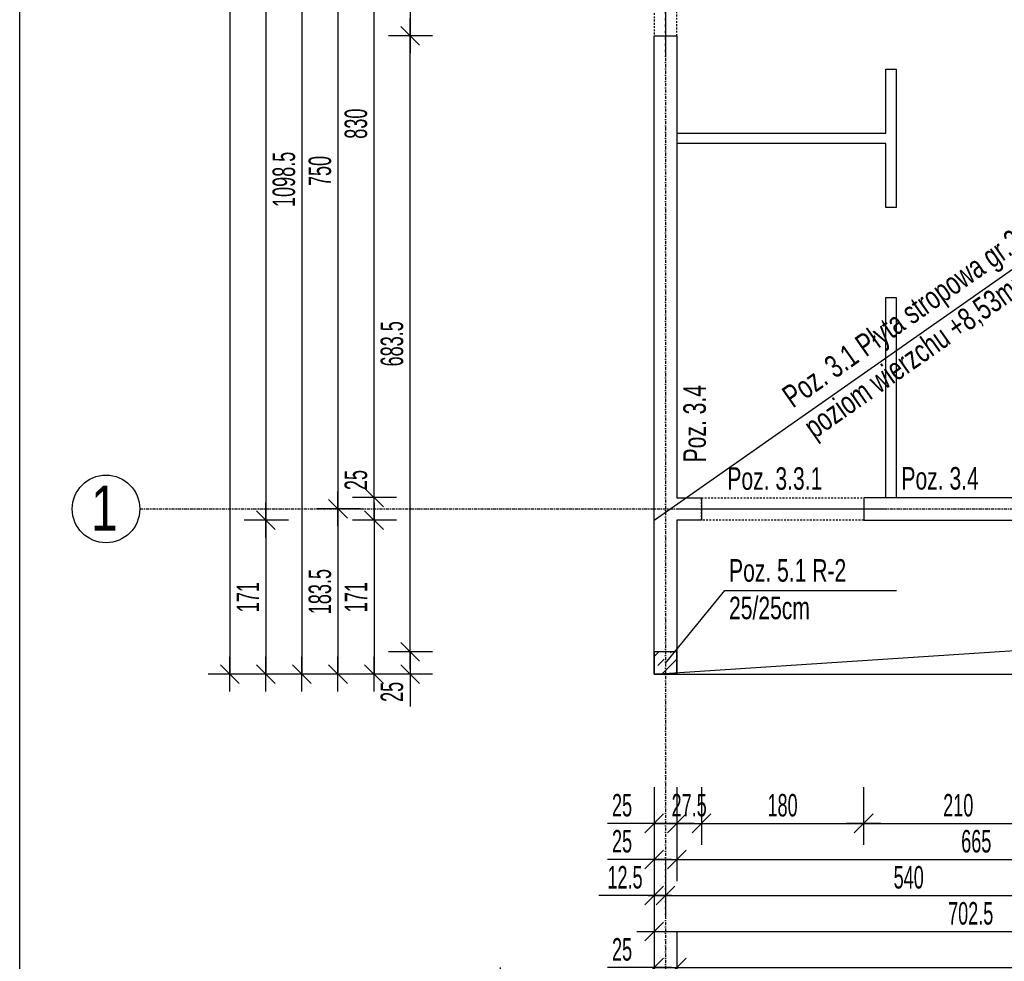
# Model space of a CAD drawing. Header units: millimetres. Extents: x -796 to 14823, y -2819 to 1873.
# Tile 8 of 51: x -796 to 297, y -1246 to -201. Entities that reach past the tile are written whole.
import ezdxf

# ---------------------------------------------------------------- set-up
doc = ezdxf.new("R2010")
doc.units = ezdxf.units.MM
doc.header["$LTSCALE"] = 10
doc.linetypes.add('MO', pattern=[0.7, 0.35, -0.17, 0.01, -0.17])
doc.linetypes.add('MP', pattern=[0.36, 0.2, -0.16])
doc.layers.add('BA_obw', color=230, linetype='Continuous', plot=False)
for name, color, linetype in [('BA_szr', 1, 'Continuous'), ('BA_txs', 2, 'Continuous'), ('BA_wym', 1, 'Continuous'), ('BD_lpm', 1, 'MP'), ('BD_osm', 1, 'MO'), ('BD_txs', 2, 'Continuous'), ('BD_wic', 1, 'Continuous'), ('BD_wig', 3, 'Continuous'), ('BZ_odn', 1, 'Continuous'), ('BZ_txs', 2, 'Continuous')]:
    doc.layers.add(name, color=color, linetype=linetype)
doc.styles.add('BIKTS', font='bikromsw.shx', dxfattribs={"width": 0.8})
doc.styles.add('BIKWYM', font='bikromsw.shx', dxfattribs={"width": 0.6})
doc.dimstyles.new('BA_KR_100_cm', dxfattribs={"dimtxt": 25, "dimasz": 1.666667, "dimexe": 24, "dimexo": 0, "dimgap": 0, "dimtad": 0, "dimdec": 1, "dimrnd": 0.5, "dimzin": 9, "dimdsep": 46, "dimtxsty": 'BIKWYM', "dimblk": 'WYM-KR', "dimcen": 0, "dimdle": 20, "dimclrd": 256, "dimclre": 256, "dimclrt": 2, "dimadec": 0, "dimazin": 0, "dimtfac": 0.033333, "dimtdec": 1, "dimtmove": 0, "dimatfit": 3, "dimldrblk": 'WYM-KR', "dimfxl": 25, "dimfxlon": 1, "dimtvp": 0.8, "dimtolj": 1, "dimarcsym": 0})
doc.dimstyles.new('BZ_ST_100_cm', dxfattribs={"dimtxt": 25, "dimasz": 1.666667, "dimexe": 24, "dimexo": 0, "dimgap": 0, "dimtad": 0, "dimdec": 1, "dimrnd": 0.5, "dimdsep": 46, "dimtxsty": 'BIKWYM', "dimblk": 'WYM-ST', "dimcen": 0, "dimdle": 20, "dimclrd": 256, "dimclre": 256, "dimclrt": 7, "dimadec": 0, "dimazin": 0, "dimtfac": 0.033333, "dimtdec": 1, "dimtix": 1, "dimtmove": 2, "dimatfit": 3, "dimldrblk": 'WYM-ST', "dimfxl": 25, "dimfxlon": 1, "dimtvp": 0.8, "dimtolj": 1, "dimtzin": 0, "dimarcsym": 0})

# ---------------------------------------------------------------- blocks, each defined once
blk = doc.blocks.new('WYM-ST')
blk.add_hatch(color=256).paths.add_polyline_path([(-13, 2.88), (0, 0), (-13, -2.88)])
blk.add_lwpolyline([(0, 0), (-13, 2.88), (-13, -2.88), (0, 0)])
blk = doc.blocks.new('WYM-KR')
at = {"linetype": 'ByBlock'}
blk.add_line((11.52, 0), (-11.52, 0), dxfattribs=at)
at = {"color": 7, "linetype": 'ByBlock'}
blk.add_line((6.24, 6.24), (-6.24, -6.24), dxfattribs=at)
blk = doc.blocks.new('*D189')
at = {"layer": 'BA_wym', "lineweight": -2}
for p, q in [((-91.5, -1052.6), (-91.5, -1116.6)), ((-66.5, -1052.6), (-66.5, -1116.6)), ((-93.1, -1092.6), (-143.4, -1092.6)), ((-91.5, -1092.6), (-66.5, -1092.6)), ((-64.8, -1092.6), (-63.1, -1092.6))]:
    blk.add_line(p, q, dxfattribs=at)
at = {"layer": 'Defpoints', "color": 0}
for p in [(-91.5, -927.1), (-66.5, -927.1), (-66.5, -1092.6)]:
    blk.add_point(p, dxfattribs=at)
at = {"layer": 'BA_wym', "lineweight": -2, "xscale": 1.666666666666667, "yscale": 1.666666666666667, "zscale": 1.666666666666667}
blk.add_blockref('WYM-KR', (-91.5, -1092.6), dxfattribs=at)
at = {"layer": 'BA_wym', "lineweight": -2, "xscale": 1.666666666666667, "yscale": 1.666666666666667, "zscale": 1.666666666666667, "rotation": 180}
blk.add_blockref('WYM-KR', (-66.5, -1092.6), dxfattribs=at)
at = {"layer": 'BA_wym', "color": 2, "insert": (-127.2, -1072.6), "char_height": 25, "attachment_point": 5, "style": 'BIKWYM'}
blk.add_mtext('\\A1;25', dxfattribs=at)
blk = doc.blocks.new('*D190')
at = {"layer": 'BA_wym', "lineweight": -2}
for p, q in [((-66.5, -1052.6), (-66.5, -1116.6)), ((-39, -1052.6), (-39, -1116.6)), ((-68.1, -1092.6), (-69.8, -1092.6)), ((-66.5, -1092.6), (-39, -1092.6)), ((-37.3, -1092.6), (-35.6, -1092.6))]:
    blk.add_line(p, q, dxfattribs=at)
at = {"layer": 'Defpoints', "color": 0}
for p in [(-39, -756.1), (-66.5, -927.1), (-39, -1092.6)]:
    blk.add_point(p, dxfattribs=at)
at = {"layer": 'BA_wym', "lineweight": -2, "xscale": 1.666666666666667, "yscale": 1.666666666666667, "zscale": 1.666666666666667}
blk.add_blockref('WYM-KR', (-66.5, -1092.6), dxfattribs=at)
at = {"layer": 'BA_wym', "lineweight": -2, "xscale": 1.666666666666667, "yscale": 1.666666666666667, "zscale": 1.666666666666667, "rotation": 180}
blk.add_blockref('WYM-KR', (-39, -1092.6), dxfattribs=at)
at = {"layer": 'BA_wym', "color": 2, "insert": (-52.7, -1072.6), "char_height": 25, "attachment_point": 5, "style": 'BIKWYM'}
blk.add_mtext('\\A1;27.5', dxfattribs=at)
blk = doc.blocks.new('*D191')
at = {"layer": 'BA_wym', "lineweight": -2}
for p, q in [((-39, -1052.6), (-39, -1116.6)), ((141, -1052.6), (141, -1116.6)), ((-37.3, -1092.6), (139.4, -1092.6))]:
    blk.add_line(p, q, dxfattribs=at)
at = {"layer": 'Defpoints', "color": 0}
for p in [(-39, -756.1), (141, -756.1), (141, -1092.6)]:
    blk.add_point(p, dxfattribs=at)
at = {"layer": 'BA_wym', "lineweight": -2, "xscale": 1.666666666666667, "yscale": 1.666666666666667, "zscale": 1.666666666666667, "rotation": 180}
blk.add_blockref('WYM-KR', (-39, -1092.6), dxfattribs=at)
at = {"layer": 'BA_wym', "lineweight": -2, "xscale": 1.666666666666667, "yscale": 1.666666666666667, "zscale": 1.666666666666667}
blk.add_blockref('WYM-KR', (141, -1092.6), dxfattribs=at)
at = {"layer": 'BA_wym', "color": 2, "insert": (51, -1072.6), "char_height": 25, "attachment_point": 5, "style": 'BIKWYM'}
blk.add_mtext('\\A1;180', dxfattribs=at)
blk = doc.blocks.new('*D192')
at = {"layer": 'BA_wym', "lineweight": -2}
for p, q in [((141, -1052.6), (141, -1116.6)), ((351, -1052.6), (351, -1116.6)), ((142.7, -1092.6), (349.4, -1092.6))]:
    blk.add_line(p, q, dxfattribs=at)
at = {"layer": 'Defpoints', "color": 0}
for p in [(141, -756.1), (351, -756.1), (351, -1092.6)]:
    blk.add_point(p, dxfattribs=at)
at = {"layer": 'BA_wym', "lineweight": -2, "xscale": 1.666666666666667, "yscale": 1.666666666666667, "zscale": 1.666666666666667, "rotation": 180}
blk.add_blockref('WYM-KR', (141, -1092.6), dxfattribs=at)
at = {"layer": 'BA_wym', "lineweight": -2, "xscale": 1.666666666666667, "yscale": 1.666666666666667, "zscale": 1.666666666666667}
blk.add_blockref('WYM-KR', (351, -1092.6), dxfattribs=at)
at = {"layer": 'BA_wym', "color": 2, "insert": (246, -1072.6), "char_height": 25, "attachment_point": 5, "style": 'BIKWYM'}
blk.add_mtext('\\A1;210', dxfattribs=at)
blk = doc.blocks.new('*D66')
at = {"layer": 'BA_wym', "lineweight": -2}
for p, q in [((-91.5, -1092.6), (-91.5, -1156.6)), ((-66.5, -1092.6), (-66.5, -1156.6)), ((-93.1, -1132.6), (-143.4, -1132.6)), ((-91.5, -1132.6), (-66.5, -1132.6)), ((-64.8, -1132.6), (-63.1, -1132.6))]:
    blk.add_line(p, q, dxfattribs=at)
at = {"layer": 'Defpoints', "color": 0}
for p in [(-91.5, -927.1), (-66.5, -927.1), (-66.5, -1132.6)]:
    blk.add_point(p, dxfattribs=at)
at = {"layer": 'BA_wym', "lineweight": -2, "xscale": 1.666666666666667, "yscale": 1.666666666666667, "zscale": 1.666666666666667}
blk.add_blockref('WYM-KR', (-91.5, -1132.6), dxfattribs=at)
at = {"layer": 'BA_wym', "lineweight": -2, "xscale": 1.666666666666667, "yscale": 1.666666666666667, "zscale": 1.666666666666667, "rotation": 180}
blk.add_blockref('WYM-KR', (-66.5, -1132.6), dxfattribs=at)
at = {"layer": 'BA_wym', "color": 2, "insert": (-127.2, -1112.6), "char_height": 25, "attachment_point": 5, "style": 'BIKWYM'}
blk.add_mtext('\\A1;25', dxfattribs=at)
blk = doc.blocks.new('*D67')
at = {"layer": 'BA_wym', "lineweight": -2}
for p, q in [((-66.5, -1092.6), (-66.5, -1156.6)), ((598.5, -1092.6), (598.5, -1156.6)), ((-64.8, -1132.6), (596.9, -1132.6))]:
    blk.add_line(p, q, dxfattribs=at)
at = {"layer": 'Defpoints', "color": 0}
for p in [(598.5, -731.1), (-66.5, -927.1), (598.5, -1132.6)]:
    blk.add_point(p, dxfattribs=at)
at = {"layer": 'BA_wym', "lineweight": -2, "xscale": 1.666666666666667, "yscale": 1.666666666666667, "zscale": 1.666666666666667, "rotation": 180}
blk.add_blockref('WYM-KR', (-66.5, -1132.6), dxfattribs=at)
at = {"layer": 'BA_wym', "lineweight": -2, "xscale": 1.666666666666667, "yscale": 1.666666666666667, "zscale": 1.666666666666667}
blk.add_blockref('WYM-KR', (598.5, -1132.6), dxfattribs=at)
at = {"layer": 'BA_wym', "color": 2, "insert": (266, -1112.6), "char_height": 25, "attachment_point": 5, "style": 'BIKWYM'}
blk.add_mtext('\\A1;665', dxfattribs=at)
blk = doc.blocks.new('*D75')
at = {"layer": 'BA_wym', "lineweight": -2}
for p, q in [((-91.5, -1132.6), (-91.5, -1196.6)), ((-79, -1132.6), (-79, -1196.6)), ((-93.1, -1172.6), (-152.9, -1172.6)), ((-91.5, -1172.6), (-79, -1172.6)), ((-77.3, -1172.6), (-75.6, -1172.6))]:
    blk.add_line(p, q, dxfattribs=at)
at = {"layer": 'Defpoints', "color": 0}
for p in [(-91.5, -927.1), (-79, -927.1), (-79, -1172.6)]:
    blk.add_point(p, dxfattribs=at)
at = {"layer": 'BA_wym', "lineweight": -2, "xscale": 1.666666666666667, "yscale": 1.666666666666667, "zscale": 1.666666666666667}
blk.add_blockref('WYM-KR', (-91.5, -1172.6), dxfattribs=at)
at = {"layer": 'BA_wym', "lineweight": -2, "xscale": 1.666666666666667, "yscale": 1.666666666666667, "zscale": 1.666666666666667, "rotation": 180}
blk.add_blockref('WYM-KR', (-79, -1172.6), dxfattribs=at)
at = {"layer": 'BA_wym', "color": 2, "insert": (-123.9, -1152.6), "char_height": 25, "attachment_point": 5, "style": 'BIKWYM'}
blk.add_mtext('\\A1;12.5', dxfattribs=at)
blk = doc.blocks.new('*D76')
at = {"layer": 'BA_wym', "lineweight": -2}
for p, q in [((-79, -1132.6), (-79, -1196.6)), ((461, -1132.6), (461, -1196.6)), ((-77.3, -1172.6), (459.4, -1172.6))]:
    blk.add_line(p, q, dxfattribs=at)
at = {"layer": 'Defpoints', "color": 0}
for p in [(461, -756.1), (-79, -927.1), (461, -1172.6)]:
    blk.add_point(p, dxfattribs=at)
at = {"layer": 'BA_wym', "lineweight": -2, "xscale": 1.666666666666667, "yscale": 1.666666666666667, "zscale": 1.666666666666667, "rotation": 180}
blk.add_blockref('WYM-KR', (-79, -1172.6), dxfattribs=at)
at = {"layer": 'BA_wym', "lineweight": -2, "xscale": 1.666666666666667, "yscale": 1.666666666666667, "zscale": 1.666666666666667}
blk.add_blockref('WYM-KR', (461, -1172.6), dxfattribs=at)
at = {"layer": 'BA_wym', "color": 2, "insert": (191, -1152.6), "char_height": 25, "attachment_point": 5, "style": 'BIKWYM'}
blk.add_mtext('\\A1;540', dxfattribs=at)
blk = doc.blocks.new('*D83')
at = {"layer": 'BA_wym', "lineweight": -2}
for p, q in [((-91.5, -1172.6), (-91.5, -1236.6)), ((611, -1172.6), (611, -1236.6)), ((-89.8, -1212.6), (609.4, -1212.6))]:
    blk.add_line(p, q, dxfattribs=at)
at = {"layer": 'Defpoints', "color": 0}
for p in [(611, -890.1), (-91.5, -927.1), (611, -1212.6)]:
    blk.add_point(p, dxfattribs=at)
at = {"layer": 'BA_wym', "lineweight": -2, "xscale": 1.666666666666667, "yscale": 1.666666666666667, "zscale": 1.666666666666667, "rotation": 180}
blk.add_blockref('WYM-KR', (-91.5, -1212.6), dxfattribs=at)
at = {"layer": 'BA_wym', "lineweight": -2, "xscale": 1.666666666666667, "yscale": 1.666666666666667, "zscale": 1.666666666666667}
blk.add_blockref('WYM-KR', (611, -1212.6), dxfattribs=at)
at = {"layer": 'BA_wym', "color": 2, "insert": (259.8, -1192.6), "char_height": 25, "attachment_point": 5, "style": 'BIKWYM'}
blk.add_mtext('\\A1;702.5', dxfattribs=at)
blk = doc.blocks.new('*D87')
at = {"layer": 'BA_wym', "lineweight": -2}
for p, q in [((-91.5, -1212.6), (-91.5, -1276.6)), ((-66.5, -1212.6), (-66.5, -1276.6)), ((-93.1, -1252.6), (-143.4, -1252.6)), ((-91.5, -1252.6), (-66.5, -1252.6)), ((-64.8, -1252.6), (-63.1, -1252.6))]:
    blk.add_line(p, q, dxfattribs=at)
at = {"layer": 'Defpoints', "color": 0}
for p in [(-91.5, -927.1), (-66.5, -927.1), (-66.5, -1252.6)]:
    blk.add_point(p, dxfattribs=at)
at = {"layer": 'BA_wym', "lineweight": -2, "xscale": 1.666666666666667, "yscale": 1.666666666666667, "zscale": 1.666666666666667}
blk.add_blockref('WYM-KR', (-91.5, -1252.6), dxfattribs=at)
at = {"layer": 'BA_wym', "lineweight": -2, "xscale": 1.666666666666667, "yscale": 1.666666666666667, "zscale": 1.666666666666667, "rotation": 180}
blk.add_blockref('WYM-KR', (-66.5, -1252.6), dxfattribs=at)
at = {"layer": 'BA_wym', "color": 2, "insert": (-127.2, -1232.6), "char_height": 25, "attachment_point": 5, "style": 'BIKWYM'}
blk.add_mtext('\\A1;25', dxfattribs=at)
blk = doc.blocks.new('*D88')
at = {"layer": 'BA_wym', "lineweight": -2}
for p, q in [((-66.5, -1212.6), (-66.5, -1276.6)), ((2488.5, -1212.6), (2488.5, -1276.6)), ((-64.8, -1252.6), (2486.9, -1252.6))]:
    blk.add_line(p, q, dxfattribs=at)
at = {"layer": 'Defpoints', "color": 0}
for p in [(-66.5, -927.1), (2488.5, -927.1), (2488.5, -1252.6)]:
    blk.add_point(p, dxfattribs=at)
at = {"layer": 'BA_wym', "lineweight": -2, "xscale": 1.666666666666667, "yscale": 1.666666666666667, "zscale": 1.666666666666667, "rotation": 180}
blk.add_blockref('WYM-KR', (-66.5, -1252.6), dxfattribs=at)
at = {"layer": 'BA_wym', "lineweight": -2, "xscale": 1.666666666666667, "yscale": 1.666666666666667, "zscale": 1.666666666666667}
blk.add_blockref('WYM-KR', (2488.5, -1252.6), dxfattribs=at)
at = {"layer": 'BA_wym', "color": 2, "insert": (1211, -1232.6), "char_height": 25, "attachment_point": 5, "style": 'BIKWYM'}
blk.add_mtext('\\A1;2555', dxfattribs=at)
blk = doc.blocks.new('*D90')
at = {"layer": 'BA_wym', "lineweight": -2}
for p, q in [((-91.5, -1252.6), (-91.5, -1316.6)), ((2513.5, -1252.6), (2513.5, -1316.6)), ((-89.8, -1292.6), (2511.9, -1292.6))]:
    blk.add_line(p, q, dxfattribs=at)
at = {"layer": 'Defpoints', "color": 0}
for p in [(-91.5, -927.1), (2513.5, -927.1), (2513.5, -1292.6)]:
    blk.add_point(p, dxfattribs=at)
at = {"layer": 'BA_wym', "lineweight": -2, "xscale": 1.666666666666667, "yscale": 1.666666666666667, "zscale": 1.666666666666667, "rotation": 180}
blk.add_blockref('WYM-KR', (-91.5, -1292.6), dxfattribs=at)
at = {"layer": 'BA_wym', "lineweight": -2, "xscale": 1.666666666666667, "yscale": 1.666666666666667, "zscale": 1.666666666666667}
blk.add_blockref('WYM-KR', (2513.5, -1292.6), dxfattribs=at)
at = {"layer": 'BA_wym', "color": 2, "insert": (1211, -1272.6), "char_height": 25, "attachment_point": 5, "style": 'BIKWYM'}
blk.add_mtext('\\A1;2605', dxfattribs=at)
blk = doc.blocks.new('*D99')
at = {"layer": 'BA_wym', "lineweight": -2}
for p, q in [((-337.5, -38.6), (-386.5, -38.6)), ((-362.5, -40.3), (-362.5, -217)), ((-337.5, -218.6), (-386.5, -218.6))]:
    blk.add_line(p, q, dxfattribs=at)
at = {"layer": 'Defpoints', "color": 0}
for p in [(-91.5, -38.6), (-362.5, -218.6), (-91.5, -218.6)]:
    blk.add_point(p, dxfattribs=at)
at = {"layer": 'BA_wym', "lineweight": -2, "xscale": 1.666666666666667, "yscale": 1.666666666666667, "zscale": 1.666666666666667}
for p, rotation in [((-362.5, -38.6), 90), ((-362.5, -218.6), 270)]:
    blk.add_blockref('WYM-KR', p, dxfattribs=dict(at, rotation=rotation))
at = {"layer": 'BA_wym', "color": 2, "insert": (-382.5, -128.6), "char_height": 25, "attachment_point": 5, "rotation": 90, "style": 'BIKWYM'}
blk.add_mtext('\\A1;180', dxfattribs=at)
blk = doc.blocks.new('*D100')
at = {"layer": 'BA_wym', "lineweight": -2}
for p, q in [((-337.5, -218.6), (-386.5, -218.6)), ((-362.5, -900.5), (-362.5, -220.3)), ((-337.5, -902.1), (-386.5, -902.1))]:
    blk.add_line(p, q, dxfattribs=at)
at = {"layer": 'Defpoints', "color": 0}
for p in [(-362.5, -218.6), (-91.5, -218.6), (-91.5, -902.1)]:
    blk.add_point(p, dxfattribs=at)
at = {"layer": 'BA_wym', "lineweight": -2, "xscale": 1.666666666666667, "yscale": 1.666666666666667, "zscale": 1.666666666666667}
for p, rotation in [((-362.5, -218.6), 90), ((-362.5, -902.1), 270)]:
    blk.add_blockref('WYM-KR', p, dxfattribs=dict(at, rotation=rotation))
at = {"layer": 'BA_wym', "color": 2, "insert": (-382.5, -560.4), "char_height": 25, "attachment_point": 5, "rotation": 90, "style": 'BIKWYM'}
blk.add_mtext('\\A1;683.5', dxfattribs=at)
blk = doc.blocks.new('*D101')
at = {"layer": 'BA_wym', "lineweight": -2}
for p, q in [((-337.5, -902.1), (-386.5, -902.1)), ((-362.5, -900.5), (-362.5, -898.8)), ((-362.5, -902.1), (-362.5, -927.1)), ((-337.5, -927.1), (-386.5, -927.1)), ((-362.5, -928.8), (-362.5, -962.9))]:
    blk.add_line(p, q, dxfattribs=at)
at = {"layer": 'Defpoints', "color": 0}
for p in [(-91.5, -902.1), (-362.5, -927.1), (-91.5, -927.1)]:
    blk.add_point(p, dxfattribs=at)
at = {"layer": 'BA_wym', "lineweight": -2, "xscale": 1.666666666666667, "yscale": 1.666666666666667, "zscale": 1.666666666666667}
for p, rotation in [((-362.5, -902.1), 270), ((-362.5, -927.1), 90)]:
    blk.add_blockref('WYM-KR', p, dxfattribs=dict(at, rotation=rotation))
at = {"layer": 'BA_wym', "color": 2, "insert": (-382.5, -946.7), "char_height": 25, "attachment_point": 5, "rotation": 90, "style": 'BIKWYM'}
blk.add_mtext('\\A1;25', dxfattribs=at)
blk = doc.blocks.new('*D105')
at = {"layer": 'BA_wym', "lineweight": -2}
for p, q in [((-377.5, 98.9), (-426.5, 98.9)), ((-402.5, -729.5), (-402.5, 97.2)), ((-377.5, -731.1), (-426.5, -731.1))]:
    blk.add_line(p, q, dxfattribs=at)
at = {"layer": 'Defpoints', "color": 0}
for p in [(-402.5, 98.9), (-91.5, 98.9), (-66.5, -731.1)]:
    blk.add_point(p, dxfattribs=at)
at = {"layer": 'BA_wym', "lineweight": -2, "xscale": 1.666666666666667, "yscale": 1.666666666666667, "zscale": 1.666666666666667}
for p, rotation in [((-402.5, 98.9), 90), ((-402.5, -731.1), 270)]:
    blk.add_blockref('WYM-KR', p, dxfattribs=dict(at, rotation=rotation))
at = {"layer": 'BA_wym', "color": 2, "insert": (-422.5, -316.1), "char_height": 25, "attachment_point": 5, "rotation": 90, "style": 'BIKWYM'}
blk.add_mtext('\\A1;830', dxfattribs=at)
blk = doc.blocks.new('*D106')
at = {"layer": 'BA_wym', "lineweight": -2}
for p, q in [((-402.5, -729.5), (-402.5, -695.4)), ((-377.5, -731.1), (-426.5, -731.1)), ((-402.5, -756.1), (-402.5, -731.1)), ((-377.5, -756.1), (-426.5, -756.1)), ((-402.5, -757.8), (-402.5, -759.5))]:
    blk.add_line(p, q, dxfattribs=at)
at = {"layer": 'Defpoints', "color": 0}
for p in [(-402.5, -731.1), (-66.5, -731.1), (-66.5, -756.1)]:
    blk.add_point(p, dxfattribs=at)
at = {"layer": 'BA_wym', "lineweight": -2, "xscale": 1.666666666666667, "yscale": 1.666666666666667, "zscale": 1.666666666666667}
for p, rotation in [((-402.5, -731.1), 270), ((-402.5, -756.1), 90)]:
    blk.add_blockref('WYM-KR', p, dxfattribs=dict(at, rotation=rotation))
at = {"layer": 'BA_wym', "color": 2, "insert": (-422.5, -711.6), "char_height": 25, "attachment_point": 5, "rotation": 90, "style": 'BIKWYM'}
blk.add_mtext('\\A1;25', dxfattribs=at)
blk = doc.blocks.new('*D107')
at = {"layer": 'BA_wym', "lineweight": -2}
for p, q in [((-377.5, -756.1), (-426.5, -756.1)), ((-402.5, -757.8), (-402.5, -925.5)), ((-377.5, -927.1), (-426.5, -927.1))]:
    blk.add_line(p, q, dxfattribs=at)
at = {"layer": 'Defpoints', "color": 0}
for p in [(-66.5, -756.1), (-402.5, -927.1), (-91.5, -927.1)]:
    blk.add_point(p, dxfattribs=at)
at = {"layer": 'BA_wym', "lineweight": -2, "xscale": 1.666666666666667, "yscale": 1.666666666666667, "zscale": 1.666666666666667}
for p, rotation in [((-402.5, -756.1), 90), ((-402.5, -927.1), 270)]:
    blk.add_blockref('WYM-KR', p, dxfattribs=dict(at, rotation=rotation))
at = {"layer": 'BA_wym', "color": 2, "insert": (-422.5, -841.6), "char_height": 25, "attachment_point": 5, "rotation": 90, "style": 'BIKWYM'}
blk.add_mtext('\\A1;171', dxfattribs=at)
blk = doc.blocks.new('*D112')
at = {"layer": 'BA_wym', "lineweight": -2}
for p, q in [((-417.5, 6.4), (-466.5, 6.4)), ((-442.5, 4.7), (-442.5, -742)), ((-417.5, -743.6), (-466.5, -743.6))]:
    blk.add_line(p, q, dxfattribs=at)
at = {"layer": 'Defpoints', "color": 0}
for p in [(-91.5, 6.4), (-442.5, -743.6), (-91.5, -743.6)]:
    blk.add_point(p, dxfattribs=at)
at = {"layer": 'BA_wym', "lineweight": -2, "xscale": 1.666666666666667, "yscale": 1.666666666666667, "zscale": 1.666666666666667}
for p, rotation in [((-442.5, 6.4), 90), ((-442.5, -743.6), 270)]:
    blk.add_blockref('WYM-KR', p, dxfattribs=dict(at, rotation=rotation))
at = {"layer": 'BA_wym', "color": 2, "insert": (-462.5, -368.6), "char_height": 25, "attachment_point": 5, "rotation": 90, "style": 'BIKWYM'}
blk.add_mtext('\\A1;750', dxfattribs=at)
blk = doc.blocks.new('*D113')
at = {"layer": 'BA_wym', "lineweight": -2}
for p, q in [((-417.5, -743.6), (-466.5, -743.6)), ((-442.5, -745.3), (-442.5, -925.5)), ((-417.5, -927.1), (-466.5, -927.1))]:
    blk.add_line(p, q, dxfattribs=at)
at = {"layer": 'Defpoints', "color": 0}
for p in [(-91.5, -743.6), (-442.5, -927.1), (-91.5, -927.1)]:
    blk.add_point(p, dxfattribs=at)
at = {"layer": 'BA_wym', "lineweight": -2, "xscale": 1.666666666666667, "yscale": 1.666666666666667, "zscale": 1.666666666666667}
for p, rotation in [((-442.5, -743.6), 90), ((-442.5, -927.1), 270)]:
    blk.add_blockref('WYM-KR', p, dxfattribs=dict(at, rotation=rotation))
at = {"layer": 'BA_wym', "color": 2, "insert": (-462.5, -835.4), "char_height": 25, "attachment_point": 5, "rotation": 90, "style": 'BIKWYM'}
blk.add_mtext('\\A1;183.5', dxfattribs=at)
blk = doc.blocks.new('*D115')
at = {"layer": 'BA_wym', "lineweight": -2}
for p, q in [((-497.5, 1068.9), (-546.5, 1068.9)), ((-522.5, 1067.2), (-522.5, -754.5)), ((-497.5, -756.1), (-546.5, -756.1))]:
    blk.add_line(p, q, dxfattribs=at)
at = {"layer": 'Defpoints', "color": 0}
for p in [(-91.5, 1068.9), (-522.5, -756.1), (-66.5, -756.1)]:
    blk.add_point(p, dxfattribs=at)
at = {"layer": 'BA_wym', "lineweight": -2, "xscale": 1.666666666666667, "yscale": 1.666666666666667, "zscale": 1.666666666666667}
for p, rotation in [((-522.5, 1068.9), 90), ((-522.5, -756.1), 270)]:
    blk.add_blockref('WYM-KR', p, dxfattribs=dict(at, rotation=rotation))
at = {"layer": 'BA_wym', "color": 2, "insert": (-542.5, 156.4), "char_height": 25, "attachment_point": 5, "rotation": 90, "style": 'BIKWYM'}
blk.add_mtext('\\A1;1825', dxfattribs=at)
blk = doc.blocks.new('*D116')
at = {"layer": 'BA_wym', "lineweight": -2}
for p, q in [((-497.5, -756.1), (-546.5, -756.1)), ((-522.5, -757.8), (-522.5, -925.5)), ((-497.5, -927.1), (-546.5, -927.1))]:
    blk.add_line(p, q, dxfattribs=at)
at = {"layer": 'Defpoints', "color": 0}
for p in [(-66.5, -756.1), (-522.5, -927.1), (-91.5, -927.1)]:
    blk.add_point(p, dxfattribs=at)
at = {"layer": 'BA_wym', "lineweight": -2, "xscale": 1.666666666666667, "yscale": 1.666666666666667, "zscale": 1.666666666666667}
for p, rotation in [((-522.5, -756.1), 90), ((-522.5, -927.1), 270)]:
    blk.add_blockref('WYM-KR', p, dxfattribs=dict(at, rotation=rotation))
at = {"layer": 'BA_wym', "color": 2, "insert": (-542.5, -841.6), "char_height": 25, "attachment_point": 5, "rotation": 90, "style": 'BIKWYM'}
blk.add_mtext('\\A1;171', dxfattribs=at)
blk = doc.blocks.new('*D117')
at = {"layer": 'BA_wym', "lineweight": -2}
for p, q in [((-537.5, 1119.9), (-586.5, 1119.9)), ((-562.5, 1118.2), (-562.5, -925.5)), ((-537.5, -927.1), (-586.5, -927.1))]:
    blk.add_line(p, q, dxfattribs=at)
at = {"layer": 'Defpoints', "color": 0}
for p in [(598.5, 1119.9), (-562.5, -927.1), (-91.5, -927.1)]:
    blk.add_point(p, dxfattribs=at)
at = {"layer": 'BA_wym', "lineweight": -2, "xscale": 1.666666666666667, "yscale": 1.666666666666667, "zscale": 1.666666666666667}
for p, rotation in [((-562.5, 1119.9), 90), ((-562.5, -927.1), 270)]:
    blk.add_blockref('WYM-KR', p, dxfattribs=dict(at, rotation=rotation))
at = {"layer": 'BA_wym', "color": 2, "insert": (-582.5, 96.4), "char_height": 25, "attachment_point": 5, "rotation": 90, "style": 'BIKWYM'}
blk.add_mtext('\\A1;2047', dxfattribs=at)
blk = doc.blocks.new('*D328')
at = {"layer": 'BA_wym', "lineweight": -2}
for p, q in [((-262.5, -1252.6), (-262.5, -1316.6)), ((-91.5, -1252.6), (-91.5, -1316.6)), ((-93.1, -1292.6), (-260.8, -1292.6))]:
    blk.add_line(p, q, dxfattribs=at)
at = {"layer": 'Defpoints', "color": 0}
for p in [(-262.5, 171.4), (-91.5, -927.1), (-262.5, -1292.6)]:
    blk.add_point(p, dxfattribs=at)
at = {"layer": 'BA_wym', "lineweight": -2, "xscale": 1.666666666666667, "yscale": 1.666666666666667, "zscale": 1.666666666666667, "rotation": 180}
blk.add_blockref('WYM-KR', (-262.5, -1292.6), dxfattribs=at)
at = {"layer": 'BA_wym', "lineweight": -2, "xscale": 1.666666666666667, "yscale": 1.666666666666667, "zscale": 1.666666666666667}
blk.add_blockref('WYM-KR', (-91.5, -1292.6), dxfattribs=at)
at = {"layer": 'BA_wym', "color": 2, "insert": (-177, -1272.6), "char_height": 25, "attachment_point": 5, "style": 'BIKWYM'}
blk.add_mtext('\\A1;171', dxfattribs=at)
blk = doc.blocks.new('*D329')
at = {"layer": 'BA_wym', "lineweight": -2}
for p, q in [((-262.5, -1292.6), (-262.5, -1356.6)), ((2684.5, -1292.6), (2684.5, -1356.6)), ((-260.8, -1332.6), (2682.9, -1332.6))]:
    blk.add_line(p, q, dxfattribs=at)
at = {"layer": 'Defpoints', "color": 0}
for p in [(-262.5, 171.4), (2684.5, 171.4), (2684.5, -1332.6)]:
    blk.add_point(p, dxfattribs=at)
at = {"layer": 'BA_wym', "lineweight": -2, "xscale": 1.666666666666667, "yscale": 1.666666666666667, "zscale": 1.666666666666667, "rotation": 180}
blk.add_blockref('WYM-KR', (-262.5, -1332.6), dxfattribs=at)
at = {"layer": 'BA_wym', "lineweight": -2, "xscale": 1.666666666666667, "yscale": 1.666666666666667, "zscale": 1.666666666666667}
blk.add_blockref('WYM-KR', (2684.5, -1332.6), dxfattribs=at)
at = {"layer": 'BA_wym', "color": 2, "insert": (1211, -1312.6), "char_height": 25, "attachment_point": 5, "style": 'BIKWYM'}
blk.add_mtext('\\A1;2947', dxfattribs=at)
blk = doc.blocks.new('*D332')
at = {"layer": 'BA_wym', "lineweight": -2}
for p, q in [((-457.5, 171.4), (-506.5, 171.4)), ((-482.5, 169.7), (-482.5, -925.5)), ((-457.5, -927.1), (-506.5, -927.1))]:
    blk.add_line(p, q, dxfattribs=at)
at = {"layer": 'Defpoints', "color": 0}
for p in [(-442.5, 171.4), (-482.5, -927.1), (-442.5, -927.1)]:
    blk.add_point(p, dxfattribs=at)
at = {"layer": 'BA_wym', "lineweight": -2, "xscale": 1.666666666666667, "yscale": 1.666666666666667, "zscale": 1.666666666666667}
for p, rotation in [((-482.5, 171.4), 90), ((-482.5, -927.1), 270)]:
    blk.add_blockref('WYM-KR', p, dxfattribs=dict(at, rotation=rotation))
at = {"layer": 'BA_wym', "color": 2, "insert": (-502.5, -377.9), "char_height": 25, "attachment_point": 5, "rotation": 90, "style": 'BIKWYM'}
blk.add_mtext('\\A1;1098.5', dxfattribs=at)

msp = doc.modelspace()

# ---------------------------------------------------------------- hatches: boundary and pattern name
at = {"layer": 'BA_szr'}
h = msp.add_hatch(dxfattribs=at)
h.set_pattern_fill('BIK_ZELBET', color=256, scale=100, angle=45, pattern_type=2)
h.set_pattern_definition([(45, (-11705.26, -1971), (-14.142136, 14.142136), []), (45, (-11712.33, -1963.929), (-14.142136, 14.142136), [10, -10])])
h.paths.add_polyline_path([(-91.48, -927.15), (-66.48, -927.15), (-66.48, -902.15), (-91.48, -902.15)])

# ---------------------------------------------------------------- linework, layer by layer
at = {"layer": 'BA_obw'}
msp.add_lwpolyline([(-795.82, 1873.17), (3205.68, 1873.17), (3205.68, -1534.81), (-795.82, -1534.81)], close=True, dxfattribs=at)
at = {"layer": 'BD_lpm'}
for points in [[(-66.48, -38.65), (-91.48, -38.65), (-91.48, -218.65), (-66.48, -218.65)], [(-38.98, -731.15), (141.02, -731.15), (141.02, -756.15), (-38.98, -756.15)]]:
    msp.add_lwpolyline(points, close=True, dxfattribs=at)
at = {"layer": 'BD_osm', "color": 5}
for p, q in [((-78.98, -13.65), (-78.98, -243.65)), ((-63.98, -743.65), (166.02, -743.65))]:
    msp.add_line(p, q, dxfattribs=at)
at = {"layer": 'BD_osm'}
for points in [[(-78.98, 1639.86), (-78.98, -1432.6)], [(-662.48, -743.65), (3084.52, -743.65)]]:
    msp.add_lwpolyline(points, dxfattribs=at)
at = {"layer": 'BD_wic'}
for points in [[(-91.48, -756.15), (2513.52, 1068.85)], [(-66.48, -326.66), (165.52, -326.66), (165.52, -255.66), (177.02, -255.66), (177.02, -409.16), (165.52, -409.16), (165.52, -338.16), (-66.48, -338.16)], [(165.52, -731.15), (165.52, -509.16), (177.02, -509.16), (177.02, -731.15)], [(-91.48, -927.15), (2513.52, -756.15)], [(-66.48, -927.15), (2488.52, -927.15)]]:
    msp.add_lwpolyline(points, dxfattribs=at)
msp.add_circle((-699.98, -743.65), 37.5, dxfattribs=at)
at = {"layer": 'BD_wig'}
msp.add_lwpolyline([(-91.48, -218.65), (-66.48, -218.65), (-66.48, -731.15), (-38.98, -731.15), (-38.98, -756.15), (-66.48, -756.15), (-66.48, -927.15), (-91.48, -927.15), (-91.48, -218.65)], dxfattribs=at)
for points in [[(141.02, -756.15), (351.02, -756.15), (351.02, -731.15), (141.02, -731.15)], [(-91.48, -927.15), (-66.48, -927.15), (-66.48, -902.15), (-91.48, -902.15)]]:
    msp.add_lwpolyline(points, close=True, dxfattribs=at)

# ---------------------------------------------------------------- texts
at = {"layer": 'BA_txs', "style": 'BIKTS', "width": 0.7}
msp.add_text('Poz. 3.4', height=25, rotation=90, dxfattribs=at).set_placement((-34.19, -692.03))
for s, p in [('Poz. 3.3.1', (-10.3, -722.39)), ('Poz. 3.4', (182.91, -722.16))]:
    msp.add_text(s, height=25, dxfattribs=at).set_placement(p)
at = {"layer": 'BD_txs', "style": 'BIKTS', "width": 0.8}
msp.add_text('1', height=50, dxfattribs=at).set_placement((-716.79, -767.71))
at = {"layer": 'BZ_txs', "insert": (48.01, -611.89), "char_height": 25, "width": 777.0831, "attachment_point": 1, "rotation": 35.01416, "style": 'BIKTS'}
msp.add_mtext('{\\W0.75;Poz. 3.1\\A1; Płyta stropowa gr.20cm\\Ppoziom wierzchu +8,53m; +5,64m}', dxfattribs=at)
at = {"layer": 'BZ_txs', "insert": (-8.42, -799.36), "char_height": 25, "width": 452.0462, "attachment_point": 1, "style": 'BIKTS'}
msp.add_mtext('{\\W0.7;Poz. 5.1 R-2\\P\\A1;25/25cm}', dxfattribs=at)

# ---------------------------------------------------------------- dimensions: what is measured, and where the dimension line sits
at = {"layer": 'BA_wym'}
for base, p1, p2, picture, middle in [((-562.48, -927.15), (598.52, 1119.85), (-91.48, -927.15), '*D117', (-582.48, 96.35)), ((-522.48, -756.15), (-91.48, 1068.85), (-66.48, -756.15), '*D115', (-542.48, 156.35)), ((-482.48, -927.15), (-442.48, 171.35), (-442.48, -927.15), '*D332', (-502.48, -377.9)), ((-402.48, 98.85), (-66.48, -731.15), (-91.48, 98.85), '*D105', (-422.48, -316.15)), ((-442.48, -743.65), (-91.48, 6.35), (-91.48, -743.65), '*D112', (-462.48, -368.65)), ((-362.48, -218.65), (-91.48, -38.65), (-91.48, -218.65), '*D99', (-382.48, -128.65)), ((-362.48, -218.65), (-91.48, -902.15), (-91.48, -218.65), '*D100', (-382.48, -560.4)), ((-402.48, -731.15), (-66.48, -756.15), (-66.48, -731.15), '*D106', (-422.48, -711.62)), ((-442.48, -927.15), (-91.48, -743.65), (-91.48, -927.15), '*D113', (-462.48, -835.4)), ((-522.48, -927.15), (-66.48, -756.15), (-91.48, -927.15), '*D116', (-542.48, -841.65)), ((-402.48, -927.15), (-66.48, -756.15), (-91.48, -927.15), '*D107', (-422.48, -841.65)), ((-362.48, -927.15), (-91.48, -902.15), (-91.48, -927.15), '*D101', (-382.48, -946.67))]:
    dim = msp.add_linear_dim(base=base, p1=p1, p2=p2, angle=90, dimstyle='BA_KR_100_cm', override={"dimatfit": 1}, dxfattribs=at)
    dim.commit()
    dim.dimension.update_dxf_attribs({"geometry": picture, "text_midpoint": middle})
for base, p1, p2, override, picture, middle in [((-262.48, -1292.6), (-91.48, -927.15), (-262.48, 171.35), {"dimatfit": 1, "dimfxl": 40}, '*D328', (-176.98, -1272.6)), ((2684.52, -1332.6), (-262.48, 171.35), (2684.52, 171.35), {"dimatfit": 1, "dimfxl": 40}, '*D329', (1211.02, -1312.6)), ((598.52, -1132.6), (-66.48, -927.15), (598.52, -731.15), {"dimtmove": 1, "dimatfit": 1, "dimfxl": 40}, '*D67', (266.02, -1112.6)), ((461.02, -1172.6), (-78.98, -927.15), (461.02, -756.15), {"dimtmove": 1, "dimatfit": 1, "dimfxl": 40}, '*D76', (191.02, -1152.6)), ((141.02, -1092.6), (-38.98, -756.15), (141.02, -756.15), {"dimtmove": 1, "dimatfit": 1, "dimfxl": 40}, '*D191', (51.02, -1072.6)), ((351.02, -1092.6), (141.02, -756.15), (351.02, -756.15), {"dimtmove": 1, "dimatfit": 1, "dimfxl": 40}, '*D192', (246.02, -1072.6)), ((611.02, -1212.6), (-91.48, -927.15), (611.02, -890.15), {"dimatfit": 1, "dimfxl": 40}, '*D83', (259.77, -1192.6)), ((2513.52, -1292.6), (-91.48, -927.15), (2513.52, -927.15), {"dimatfit": 1, "dimfxl": 40}, '*D90', (1211.02, -1272.6)), ((2488.52, -1252.6), (-66.48, -927.15), (2488.52, -927.15), {"dimtmove": 1, "dimatfit": 1, "dimfxl": 40}, '*D88', (1211.02, -1232.6))]:
    dim = msp.add_linear_dim(base=base, p1=p1, p2=p2, dimstyle='BA_KR_100_cm', override=override, dxfattribs=at)
    dim.commit()
    dim.dimension.update_dxf_attribs({"geometry": picture, "text_midpoint": middle})
for base, p1, p2, override, picture, middle in [((-38.98, -1092.6), (-66.48, -927.15), (-38.98, -756.15), {"dimblk": 'WYM-KR', "dimatfit": 1, "dimfxl": 40}, '*D190', (-52.73, -1092.6)), ((-78.98, -1172.6), (-91.48, -927.15), (-78.98, -927.15), {"dimatfit": 1, "dimfxl": 40}, '*D75', (-123.86, -1172.6)), ((-66.48, -1092.6), (-91.48, -927.15), (-66.48, -927.15), {"dimatfit": 1, "dimfxl": 40}, '*D189', (-127.2, -1092.6)), ((-66.48, -1132.6), (-91.48, -927.15), (-66.48, -927.15), {"dimatfit": 1, "dimfxl": 40}, '*D66', (-127.2, -1132.6)), ((-66.48, -1252.6), (-91.48, -927.15), (-66.48, -927.15), {"dimatfit": 1, "dimfxl": 40}, '*D87', (-127.2, -1252.6))]:
    dim = msp.add_linear_dim(base=base, p1=p1, p2=p2, dimstyle='BA_KR_100_cm', override=override, dxfattribs=at)
    dim.commit()
    dim.dimension.update_dxf_attribs({"geometry": picture, "text_midpoint": middle, "dimtype": 160})

# ---------------------------------------------------------------- leaders
at = {"layer": 'BZ_odn', "has_arrowhead": 0}
msp.add_leader([(-78.98, -914.65), (-13.28, -834.16), (177.36, -834.16)], dimstyle='BZ_ST_100_cm', dxfattribs=at)

doc.saveas('drawing.dxf')
